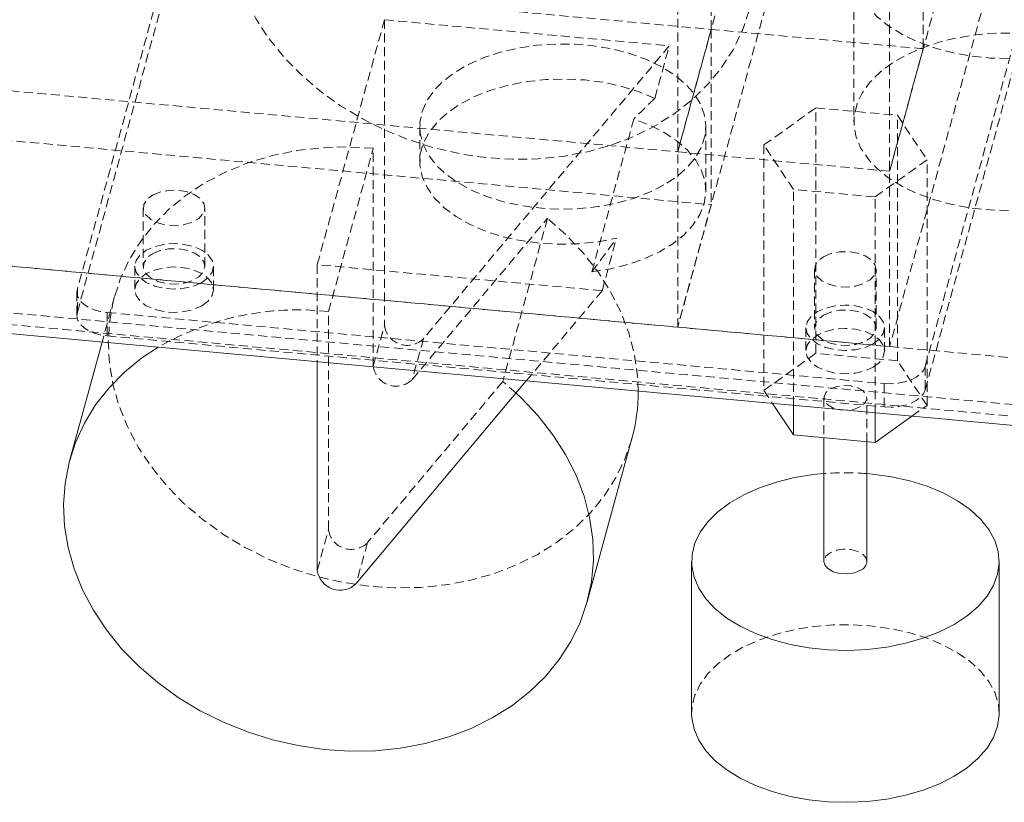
# Model space of a CAD drawing. Header units: millimetres. Extents: x 1529 to 6255, y 1713 to 5797.
# Tile 36 of 82: x 5267 to 5404, y 4441 to 4551. Entities that reach past the tile are written whole.
import ezdxf

# ---------------------------------------------------------------- set-up
doc = ezdxf.new("R2010")
doc.units = ezdxf.units.MM
doc.linetypes.add('HIDDEN', pattern=[1.905, 1.27, -0.635])

msp = doc.modelspace()

# ---------------------------------------------------------------- linework, layer by layer
at = {"color": 7, "linetype": 'HIDDEN', "lineweight": 0}
for p, q in [((5363.317, 4549.304), (5363.317, 5055.56)), ((5392.948, 5052.85), (5392.948, 4546.595)), ((5358.624, 5038.454), (5358.624, 4532.199)), ((5388.255, 5035.745), (5388.255, 4529.49)), ((5401.644, 4688.999), (5358.624, 4532.199)), ((5388.255, 4529.49), (5431.275, 4686.289)), ((5401.644, 4664.502), (5358.624, 4507.703)), ((5431.275, 4661.793), (5388.255, 4504.994)), ((5067.011, 4576.397), (5363.317, 4549.304)), ((5291.912, 4575.775), (5274.704, 4513.055)), ((5274.704, 4509.789), (5291.912, 4572.509)), ((5393.227, 4502.218), (5410.435, 4564.938)), ((5393.227, 4498.952), (5410.435, 4561.672)), ((5062.318, 4559.291), (5358.624, 4532.199)), ((5383.26, 4557.637), (5383.26, 4536.407)), ((5067.011, 4551.9), (5363.317, 4524.808)), ((5308.246, 4516.435), (5317.632, 4550.646)), ((5317.632, 4550.646), (5357.446, 4547.006)), ((5317.632, 4550.646), (5317.632, 4507.93)), ((5358.624, 4532.199), (5363.317, 4549.304)), ((5363.317, 4549.304), (5363.317, 4524.808)), ((5392.948, 4546.595), (5363.317, 4549.304)), ((5357.446, 4547.006), (5323.085, 4506.103)), ((5355.434, 4539.672), (5357.446, 4547.006)), ((5392.948, 4546.595), (5388.255, 4529.49)), ((5012.694, 4539.332), (5409.441, 4503.056)), ((5370.672, 4533.161), (5377.939, 4538.341)), ((5377.939, 4504.047), (5377.939, 4538.341)), ((5377.939, 4538.341), (5389.344, 4537.299)), ((5389.344, 4537.299), (5393.482, 4531.076)), ((5389.344, 4503.004), (5389.344, 4537.299)), ((5322.569, 4535.731), (5322.569, 4530.831)), ((5346.642, 4515.445), (5352.494, 4536.773)), ((5362.569, 4526.749), (5362.569, 4535.731)), ((5358.624, 4507.703), (5062.318, 4534.795)), ((5370.672, 4533.161), (5370.672, 4498.866)), ((5374.81, 4526.938), (5370.672, 4533.161)), ((5407.466, 4496.705), (5013.477, 4532.728)), ((5309.81, 4509.889), (5316.067, 4532.696)), ((5316.067, 4502.228), (5316.067, 4532.696)), ((5358.624, 4532.199), (5388.255, 4529.49)), ((5358.624, 4507.703), (5358.624, 4532.199)), ((5012.694, 4531.167), (5407.029, 4495.112)), ((5393.482, 4531.076), (5386.215, 4525.895)), ((5393.482, 4496.781), (5393.482, 4531.076)), ((5388.255, 4504.994), (5388.255, 4529.49)), ((5374.81, 4496.768), (5374.81, 4526.938)), ((5386.215, 4525.895), (5374.81, 4526.938)), ((5363.317, 4524.808), (5358.624, 4507.703)), ((5386.215, 4495.725), (5386.215, 4525.895)), ((5283.923, 4524.368), (5283.923, 4516.203)), ((5292.524, 4516.203), (5292.524, 4524.368)), ((5321.521, 4500.402), (5340.431, 4522.911)), ((5340.431, 4522.911), (5334.173, 4500.104)), ((5348.06, 4512.795), (5350.072, 4520.129)), ((5348.06, 4512.795), (5308.246, 4516.435)), ((5308.246, 4516.435), (5308.246, 4502.854)), ((5282.723, 4516.203), (5282.723, 4512.937)), ((5293.724, 4512.937), (5293.724, 4516.203)), ((5377.754, 4515.789), (5377.754, 4507.624)), ((5386.354, 4507.624), (5386.354, 4515.789)), ((5274.643, 4512.604), (5274.643, 4509.338)), ((5274.704, 4513.055), (5274.704, 4509.789)), ((5337.465, 4500.183), (5348.06, 4512.795)), ((5279.904, 4511.998), (5278.15, 4505.606)), ((5278.86, 4509.753), (5387.506, 4499.819)), ((5278.86, 4509.753), (5278.86, 4506.487)), ((5309.81, 4479.421), (5309.81, 4509.889)), ((5316.067, 4502.228), (5317.632, 4507.93)), ((5388.255, 4504.994), (5358.624, 4507.703)), ((5376.554, 4507.624), (5376.554, 4504.357)), ((5387.554, 4504.357), (5387.554, 4507.624)), ((5278.86, 4506.487), (5387.506, 4496.553)), ((5323.085, 4506.103), (5321.521, 4500.402)), ((5377.939, 4504.047), (5370.672, 4498.866)), ((5389.344, 4503.004), (5377.939, 4504.047)), ((5393.482, 4496.781), (5389.344, 4503.004)), ((5393.227, 4502.218), (5393.227, 4498.952)), ((5334.173, 4500.104), (5315.263, 4477.594)), ((5336.041, 4498.488), (5334.173, 4500.104)), ((5387.506, 4496.553), (5387.506, 4499.819)), ((5370.672, 4498.866), (5371.89, 4497.035)), ((5379.077, 4497.824), (5379.077, 4492.253)), ((5385.077, 4491.704), (5385.077, 4497.824)), ((5391.343, 4495.256), (5393.482, 4496.781)), ((5308.246, 4473.719), (5309.81, 4479.421)), ((5315.263, 4477.594), (5313.699, 4471.893))]:
    msp.add_line(p, q, dxfattribs=at)
at = {"color": 7, "linetype": 'Continuous', "lineweight": 15}
for p, q in [((5012.694, 4529.878), (5406.684, 4493.854)), ((5278.15, 4505.606), (5273.646, 4489.19)), ((5308.246, 4502.854), (5308.246, 4473.719)), ((5313.699, 4471.893), (5337.465, 4500.183)), ((5371.89, 4497.035), (5374.81, 4492.643)), ((5374.81, 4492.643), (5374.81, 4496.768)), ((5386.215, 4491.6), (5386.215, 4495.725)), ((5386.215, 4491.6), (5391.343, 4495.256)), ((5345.974, 4469.347), (5352.231, 4492.154)), ((5374.81, 4492.643), (5386.215, 4491.6)), ((5379.077, 4492.253), (5379.077, 4474.96)), ((5385.077, 4474.96), (5385.077, 4491.704)), ((5360.577, 4474.96), (5360.577, 4453.73)), ((5403.577, 4453.73), (5403.577, 4474.96))]:
    msp.add_line(p, q, dxfattribs=at)
at = {"color": 7, "linetype": 'HIDDEN', "lineweight": 0, "flags": 128}
for points in [[(5332.493, 4592.565), (5328.882, 4592.749), (5325.306, 4592.64), (5321.799, 4592.239), (5318.393, 4591.549), (5315.121, 4590.576), (5312.015, 4589.332), (5309.104, 4587.826), (5306.416, 4586.074), (5303.976, 4584.092), (5301.808, 4581.899), (5299.932, 4579.516), (5298.366, 4576.965), (5297.126, 4574.272), (5296.222, 4571.461), (5295.664, 4568.559), (5295.456, 4565.595), (5295.601, 4562.595), (5296.098, 4559.59), (5296.942, 4556.607), (5298.124, 4553.674), (5299.633, 4550.821), (5301.455, 4548.073), (5303.574, 4545.458), (5305.967, 4543), (5308.613, 4540.722), (5311.487, 4538.646), (5314.561, 4536.792), (5317.805, 4535.178), (5321.19, 4533.819), (5324.682, 4532.727), (5328.249, 4531.914), (5331.856, 4531.387), (5335.469, 4531.151), (5339.053, 4531.209), (5342.576, 4531.559), (5346.002, 4532.199), (5349.299, 4533.122), (5352.437, 4534.319), (5355.384, 4535.78), (5358.114, 4537.49), (5360.599, 4539.432), (5362.817, 4541.59), (5364.745, 4543.941), (5366.367, 4546.464), (5367.666, 4549.134), (5368.63, 4551.926), (5369.249, 4554.813), (5369.519, 4557.769), (5369.436, 4560.764), (5369.001, 4563.771), (5368.218, 4566.76), (5367.095, 4569.703), (5365.642, 4572.573), (5363.874, 4575.341), (5361.806, 4577.981), (5359.46, 4580.469), (5356.856, 4582.78)], [(5419.963, 4548.86), (5421.782, 4550.055), (5423.322, 4551.373), (5424.557, 4552.795), (5425.467, 4554.296), (5426.037, 4555.852), (5426.257, 4557.438), (5426.125, 4559.026), (5425.641, 4560.592), (5424.815, 4562.109), (5423.66, 4563.553), (5422.194, 4564.9), (5420.442, 4566.127), (5418.433, 4567.215), (5416.199, 4568.146), (5413.777, 4568.904), (5411.207, 4569.477), (5408.531, 4569.856), (5405.793, 4570.034), (5403.039, 4570.008), (5400.312, 4569.78), (5397.659, 4569.352), (5395.122, 4568.731), (5392.744, 4567.929), (5390.562, 4566.957), (5388.614, 4565.833), (5386.931, 4564.573), (5385.541, 4563.2), (5384.466, 4561.736), (5383.725, 4560.204), (5383.329, 4558.63), (5383.285, 4557.04), (5383.593, 4555.46), (5384.249, 4553.915), (5385.242, 4552.431), (5386.555, 4551.033), (5388.167, 4549.743), (5390.052, 4548.583), (5392.178, 4547.572), (5394.511, 4546.726), (5397.012, 4546.059), (5399.64, 4545.582), (5402.353, 4545.303), (5405.104, 4545.226), (5407.851, 4545.354), (5410.546, 4545.683), (5413.146, 4546.208), (5415.609, 4546.921), (5417.894, 4547.81), (5419.963, 4548.86)], [(5419.963, 4527.63), (5421.782, 4528.824), (5423.322, 4530.143), (5424.557, 4531.565), (5425.467, 4533.066), (5426.037, 4534.622), (5426.257, 4536.208), (5426.125, 4537.796), (5425.641, 4539.362), (5424.815, 4540.879), (5423.66, 4542.323), (5422.194, 4543.67), (5420.442, 4544.897), (5418.433, 4545.985), (5416.199, 4546.916), (5413.777, 4547.674), (5411.207, 4548.247), (5408.531, 4548.626), (5405.793, 4548.804), (5403.039, 4548.778), (5400.312, 4548.55), (5397.659, 4548.122), (5395.122, 4547.501), (5392.744, 4546.699), (5390.562, 4545.727), (5388.614, 4544.603), (5386.931, 4543.343), (5385.541, 4541.97), (5384.466, 4540.506), (5383.725, 4538.974), (5383.329, 4537.4), (5383.285, 4535.81), (5383.593, 4534.229), (5384.249, 4532.685), (5385.242, 4531.201), (5386.555, 4529.803), (5388.167, 4528.513), (5390.052, 4527.353), (5392.178, 4526.342), (5394.511, 4525.496), (5397.012, 4524.829), (5399.64, 4524.352), (5402.353, 4524.073), (5405.104, 4523.996), (5407.851, 4524.124), (5410.546, 4524.453), (5413.146, 4524.978), (5415.609, 4525.691), (5417.894, 4526.58), (5419.963, 4527.63)], [(5356.711, 4527.567), (5354.7, 4526.551), (5352.473, 4525.7), (5350.068, 4525.027), (5347.53, 4524.546), (5344.903, 4524.264), (5342.235, 4524.186), (5339.573, 4524.315), (5336.964, 4524.648), (5334.455, 4525.178), (5332.091, 4525.896), (5329.914, 4526.79), (5327.963, 4527.844), (5326.272, 4529.038), (5324.872, 4530.352), (5323.788, 4531.762), (5323.039, 4533.242), (5322.639, 4534.767), (5322.594, 4536.309), (5322.906, 4537.841), (5323.569, 4539.335), (5324.571, 4540.765), (5325.894, 4542.105), (5327.514, 4543.331), (5329.403, 4544.422), (5331.528, 4545.357), (5333.849, 4546.121), (5336.325, 4546.699), (5338.914, 4547.082), (5341.567, 4547.262), (5344.238, 4547.236), (5346.88, 4547.005), (5349.445, 4546.573), (5351.887, 4545.947), (5354.162, 4545.139), (5356.231, 4544.163), (5358.056, 4543.036), (5359.605, 4541.78), (5360.849, 4540.415), (5361.768, 4538.967), (5362.344, 4537.46), (5362.567, 4535.924), (5362.433, 4534.383), (5361.944, 4532.867), (5361.11, 4531.402), (5359.945, 4530.013), (5358.47, 4528.728), (5356.711, 4527.567)], [(5355.434, 4539.672), (5353.234, 4540.599), (5350.837, 4541.344), (5348.286, 4541.895), (5345.629, 4542.241), (5342.915, 4542.375), (5340.195, 4542.295), (5337.519, 4542.003), (5334.937, 4541.503), (5332.496, 4540.806), (5330.242, 4539.923), (5328.216, 4538.872), (5326.457, 4537.671), (5324.997, 4536.344), (5323.862, 4534.915), (5323.074, 4533.41), (5322.648, 4531.857), (5322.592, 4530.285), (5322.906, 4528.723), (5323.584, 4527.2), (5324.615, 4525.745), (5325.978, 4524.384), (5327.65, 4523.142), (5329.598, 4522.043), (5331.786, 4521.107), (5334.175, 4520.352), (5336.719, 4519.791), (5339.371, 4519.434), (5342.083, 4519.289), (5344.804, 4519.358), (5347.484, 4519.64), (5350.072, 4520.129)], [(5346.642, 4515.445), (5349.227, 4515.861), (5351.692, 4516.474), (5353.993, 4517.272), (5356.088, 4518.24), (5357.94, 4519.362), (5359.515, 4520.616), (5360.785, 4521.981), (5361.726, 4523.432), (5362.323, 4524.942), (5362.564, 4526.486), (5362.445, 4528.033), (5361.968, 4529.558), (5361.142, 4531.032), (5359.981, 4532.429), (5358.507, 4533.724), (5356.746, 4534.893), (5354.729, 4535.915), (5352.494, 4536.773)], [(5316.067, 4532.696), (5312.457, 4532.88), (5308.881, 4532.771), (5305.373, 4532.37), (5301.967, 4531.68), (5298.696, 4530.708), (5295.589, 4529.463), (5292.678, 4527.957), (5289.99, 4526.205), (5287.55, 4524.223), (5285.382, 4522.03), (5283.506, 4519.647), (5281.941, 4517.096), (5280.7, 4514.403), (5279.796, 4511.592), (5279.238, 4508.69), (5279.03, 4505.726), (5279.176, 4502.726), (5279.673, 4499.721), (5280.516, 4496.738), (5281.698, 4493.805), (5283.207, 4490.952), (5285.03, 4488.204), (5287.148, 4485.589), (5289.541, 4483.131), (5292.188, 4480.853), (5295.061, 4478.777), (5298.135, 4476.923), (5301.38, 4475.309), (5304.764, 4473.95), (5308.256, 4472.858), (5311.823, 4472.045), (5315.43, 4471.518), (5319.043, 4471.282), (5322.628, 4471.34), (5326.15, 4471.69), (5329.576, 4472.33), (5332.874, 4473.253), (5336.011, 4474.45), (5338.959, 4475.911), (5341.688, 4477.621), (5344.173, 4479.563), (5346.391, 4481.721), (5348.32, 4484.072), (5349.941, 4486.595), (5351.24, 4489.265), (5352.204, 4492.057), (5352.231, 4492.154)], [(5285.183, 4526.123), (5286.214, 4526.563), (5287.424, 4526.807), (5288.705, 4526.835), (5289.943, 4526.643), (5291.028, 4526.25), (5291.864, 4525.689), (5292.377, 4525.011), (5292.52, 4524.275), (5292.282, 4523.548), (5291.683, 4522.894), (5290.777, 4522.371), (5289.644, 4522.025), (5288.384, 4521.888), (5287.111, 4521.97), (5285.936, 4522.266), (5284.964, 4522.749), (5284.282, 4523.376), (5283.951, 4524.09), (5283.998, 4524.83), (5284.422, 4525.528), (5285.183, 4526.123)], [(5353.106, 4498.753), (5353.01, 4500.895), (5352.575, 4503.902), (5351.792, 4506.891), (5350.669, 4509.834), (5349.217, 4512.704), (5347.448, 4515.472), (5345.381, 4518.112), (5343.034, 4520.6), (5340.431, 4522.911)], [(5292.113, 4513.958), (5290.974, 4513.453), (5289.647, 4513.136), (5288.223, 4513.028), (5286.8, 4513.136), (5285.474, 4513.453), (5284.334, 4513.958), (5283.46, 4514.615), (5282.911, 4515.381), (5282.723, 4516.203), (5282.911, 4517.025), (5283.46, 4517.79), (5284.334, 4518.448), (5285.474, 4518.953), (5286.8, 4519.27), (5288.224, 4519.378), (5289.647, 4519.27), (5290.974, 4518.953), (5292.113, 4518.448), (5292.987, 4517.79), (5293.536, 4517.025), (5293.724, 4516.203), (5293.536, 4515.381), (5292.987, 4514.615), (5292.113, 4513.958)], [(5285.183, 4517.958), (5286.214, 4518.397), (5287.424, 4518.642), (5288.705, 4518.67), (5289.943, 4518.478), (5291.028, 4518.084), (5291.864, 4517.523), (5292.377, 4516.845), (5292.52, 4516.11), (5292.282, 4515.383), (5291.683, 4514.729), (5290.777, 4514.206), (5289.644, 4513.86), (5288.384, 4513.722), (5287.111, 4513.805), (5285.936, 4514.101), (5284.964, 4514.584), (5284.282, 4515.21), (5283.951, 4515.925), (5283.998, 4516.664), (5284.422, 4517.363), (5285.183, 4517.958)], [(5379.013, 4517.544), (5380.045, 4517.984), (5381.255, 4518.228), (5382.535, 4518.256), (5383.773, 4518.064), (5384.859, 4517.671), (5385.695, 4517.11), (5386.207, 4516.431), (5386.351, 4515.696), (5386.113, 4514.969), (5385.514, 4514.315), (5384.607, 4513.792), (5383.474, 4513.446), (5382.215, 4513.308), (5380.941, 4513.391), (5379.766, 4513.687), (5378.795, 4514.17), (5378.113, 4514.796), (5377.781, 4515.511), (5377.829, 4516.25), (5378.252, 4516.949), (5379.013, 4517.544)], [(5292.113, 4510.692), (5292.987, 4511.349), (5293.536, 4512.115), (5293.724, 4512.937), (5293.536, 4513.758), (5292.987, 4514.524), (5292.113, 4515.182), (5290.974, 4515.686), (5289.647, 4516.004), (5288.224, 4516.112), (5286.8, 4516.004), (5285.474, 4515.686), (5284.334, 4515.182), (5283.46, 4514.524), (5282.911, 4513.758), (5282.723, 4512.937), (5282.911, 4512.115), (5283.46, 4511.349), (5284.334, 4510.692), (5285.474, 4510.187), (5286.8, 4509.87), (5288.223, 4509.762), (5289.647, 4509.87), (5290.974, 4510.187), (5292.113, 4510.692)], [(5274.704, 4513.055), (5274.646, 4512.49), (5274.781, 4511.93), (5275.102, 4511.395), (5275.598, 4510.907), (5276.249, 4510.484), (5277.03, 4510.143), (5277.912, 4509.896), (5278.86, 4509.753)], [(5385.943, 4505.378), (5384.804, 4504.874), (5383.477, 4504.557), (5382.054, 4504.448), (5380.63, 4504.557), (5379.304, 4504.874), (5378.165, 4505.378), (5377.291, 4506.036), (5376.741, 4506.802), (5376.554, 4507.624), (5376.741, 4508.445), (5377.291, 4509.211), (5378.165, 4509.869), (5379.304, 4510.373), (5380.63, 4510.69), (5382.054, 4510.799), (5383.477, 4510.69), (5384.804, 4510.373), (5385.943, 4509.869), (5386.817, 4509.211), (5387.366, 4508.445), (5387.554, 4507.624), (5387.366, 4506.802), (5386.817, 4506.036), (5385.943, 4505.378)], [(5274.704, 4509.789), (5274.646, 4509.224), (5274.781, 4508.664), (5275.102, 4508.129), (5275.598, 4507.641), (5276.249, 4507.218), (5277.03, 4506.876), (5277.912, 4506.63), (5278.86, 4506.487)], [(5379.013, 4509.379), (5380.045, 4509.818), (5381.255, 4510.063), (5382.535, 4510.09), (5383.773, 4509.899), (5384.859, 4509.505), (5385.695, 4508.944), (5386.207, 4508.266), (5386.351, 4507.531), (5386.113, 4506.804), (5385.514, 4506.15), (5384.607, 4505.626), (5383.474, 4505.281), (5382.215, 4505.143), (5380.941, 4505.226), (5379.766, 4505.522), (5378.795, 4506.004), (5378.113, 4506.631), (5377.781, 4507.346), (5377.829, 4508.085), (5378.252, 4508.783), (5379.013, 4509.379)], [(5385.943, 4502.112), (5386.817, 4502.77), (5387.366, 4503.536), (5387.554, 4504.357), (5387.366, 4505.179), (5386.817, 4505.945), (5385.943, 4506.603), (5384.804, 4507.107), (5383.477, 4507.424), (5382.054, 4507.533), (5380.63, 4507.424), (5379.304, 4507.107), (5378.165, 4506.603), (5377.291, 4505.945), (5376.741, 4505.179), (5376.554, 4504.357), (5376.741, 4503.536), (5377.291, 4502.77), (5378.165, 4502.112), (5379.304, 4501.608), (5380.63, 4501.291), (5382.054, 4501.182), (5383.477, 4501.291), (5384.804, 4501.608), (5385.943, 4502.112)], [(5387.506, 4499.819), (5388.485, 4499.786), (5389.456, 4499.863), (5390.382, 4500.049), (5391.227, 4500.335), (5391.96, 4500.711), (5392.552, 4501.162), (5392.979, 4501.671), (5393.227, 4502.218)], [(5384.198, 4496.599), (5383.345, 4496.254), (5382.338, 4496.098), (5381.3, 4496.151), (5380.356, 4496.405), (5379.619, 4496.83), (5379.179, 4497.375), (5379.088, 4497.975), (5379.358, 4498.555), (5379.956, 4499.048), (5380.809, 4499.393), (5381.815, 4499.549), (5382.853, 4499.496), (5383.798, 4499.242), (5384.534, 4498.817), (5384.975, 4498.272), (5385.065, 4497.673), (5384.796, 4497.092), (5384.198, 4496.599)], [(5387.506, 4496.553), (5388.485, 4496.52), (5389.456, 4496.597), (5390.382, 4496.782), (5391.227, 4497.069), (5391.96, 4497.444), (5392.552, 4497.896), (5392.979, 4498.405), (5393.227, 4498.952)], [(5385.077, 4474.96), (5384.975, 4475.409), (5384.534, 4475.954), (5383.798, 4476.379), (5382.853, 4476.633), (5381.815, 4476.686), (5380.809, 4476.53), (5379.956, 4476.185), (5379.358, 4475.692), (5379.088, 4475.111), (5379.077, 4474.96)], [(5403.577, 4453.73), (5403.442, 4455.12), (5402.958, 4456.686), (5402.132, 4458.203), (5400.977, 4459.647), (5399.511, 4460.994), (5397.759, 4462.221), (5395.75, 4463.309), (5393.516, 4464.24), (5391.094, 4464.998), (5388.524, 4465.571), (5385.848, 4465.95), (5383.11, 4466.128), (5380.356, 4466.102), (5377.629, 4465.874), (5374.976, 4465.446), (5372.439, 4464.825), (5370.061, 4464.023), (5367.879, 4463.051), (5365.931, 4461.926), (5364.248, 4460.667), (5362.858, 4459.294), (5361.783, 4457.83), (5361.042, 4456.298), (5360.646, 4454.724), (5360.577, 4453.73)]]:
    msp.add_lwpolyline(points, dxfattribs=at)
at = {"color": 7, "linetype": 'Continuous', "lineweight": 15, "flags": 128}
for points in [[(5285.982, 4504.89), (5283.733, 4503.398), (5281.293, 4501.416), (5279.125, 4499.223), (5277.249, 4496.84), (5275.683, 4494.289), (5274.443, 4491.596), (5273.539, 4488.785), (5272.98, 4485.883), (5272.773, 4482.918), (5272.918, 4479.919), (5273.415, 4476.914), (5274.259, 4473.93), (5275.441, 4470.998), (5276.95, 4468.145), (5278.772, 4465.397), (5280.891, 4462.782), (5283.284, 4460.323), (5285.93, 4458.045), (5288.804, 4455.97), (5291.878, 4454.116), (5295.122, 4452.502), (5298.507, 4451.142), (5301.999, 4450.051), (5305.566, 4449.238), (5309.173, 4448.711), (5312.786, 4448.475), (5316.37, 4448.533), (5319.893, 4448.883), (5323.319, 4449.522), (5326.616, 4450.445), (5329.754, 4451.643), (5332.701, 4453.104), (5335.431, 4454.813), (5337.916, 4456.756), (5340.134, 4458.914), (5342.062, 4461.265), (5343.684, 4463.787), (5344.983, 4466.457), (5345.947, 4469.25), (5346.566, 4472.137), (5346.836, 4475.093), (5346.753, 4478.088), (5346.318, 4481.095), (5345.535, 4484.084), (5344.412, 4487.027), (5342.959, 4489.896), (5341.191, 4492.665), (5339.123, 4495.305), (5336.777, 4497.793), (5336.041, 4498.488)], [(5379.077, 4487.251), (5377.629, 4487.104), (5374.976, 4486.676), (5372.439, 4486.055), (5370.061, 4485.253), (5367.879, 4484.281), (5365.931, 4483.156), (5364.248, 4481.897), (5362.858, 4480.524), (5361.783, 4479.06), (5361.042, 4477.528), (5360.646, 4475.954), (5360.602, 4474.364), (5360.91, 4472.783), (5361.566, 4471.239), (5362.559, 4469.755), (5363.872, 4468.357), (5365.485, 4467.067), (5367.369, 4465.907), (5369.495, 4464.896), (5371.828, 4464.05), (5374.329, 4463.383), (5376.957, 4462.906), (5379.67, 4462.627), (5382.421, 4462.55), (5385.168, 4462.678), (5387.863, 4463.007), (5390.463, 4463.532), (5392.926, 4464.245), (5395.211, 4465.134), (5397.28, 4466.184), (5397.28, 4466.184)], [(5397.28, 4466.184), (5399.099, 4467.378), (5400.639, 4468.697), (5401.874, 4470.119), (5402.784, 4471.62), (5403.354, 4473.176), (5403.574, 4474.761), (5403.442, 4476.35), (5402.958, 4477.916), (5402.132, 4479.433), (5400.977, 4480.877), (5399.511, 4482.224), (5397.759, 4483.451), (5395.75, 4484.539), (5393.516, 4485.47), (5391.094, 4486.228), (5388.524, 4486.801), (5385.848, 4487.18), (5385.077, 4487.251)], [(5379.077, 4474.96), (5379.179, 4474.512), (5379.619, 4473.967), (5380.356, 4473.542), (5381.3, 4473.288), (5382.338, 4473.235), (5383.345, 4473.391), (5384.198, 4473.736)], [(5360.577, 4453.73), (5360.602, 4453.134), (5360.91, 4451.553), (5361.566, 4450.009), (5362.559, 4448.525), (5363.872, 4447.127), (5365.485, 4445.837), (5367.369, 4444.677), (5369.495, 4443.666), (5371.828, 4442.82), (5374.329, 4442.153), (5376.957, 4441.676), (5379.67, 4441.397), (5382.421, 4441.32), (5385.168, 4441.448), (5387.863, 4441.777), (5390.463, 4442.302), (5392.926, 4443.015), (5395.211, 4443.904), (5397.28, 4444.954)], [(5397.28, 4444.954), (5399.099, 4446.148), (5400.639, 4447.467), (5401.874, 4448.889), (5402.784, 4450.39), (5403.354, 4451.946), (5403.574, 4453.531), (5403.577, 4453.73)]]:
    msp.add_lwpolyline(points, dxfattribs=at)
at = {"color": 7, "linetype": 'HIDDEN', "lineweight": 0}
for centre, radius, start, end in [((5305.517, 4471.065), 39.06, 83.68977, 120.00735), ((5320.811, 4508.367), 3.209, 187.83809, 315.12846), ((5319.246, 4502.666), 3.209, 187.83909, 315.12819), ((5382.077, 4450.286), 37.086, 85.36022, 94.64001), ((5312.989, 4479.858), 3.209, 187.83844, 315.12884)]:
    msp.add_arc(centre, radius, start, end, dxfattribs=at)
at = {"color": 7, "linetype": 'Continuous', "lineweight": 15}
for centre, radius, start, end in [((5328.379, 4498.673), 24.727, 344.71434, 0.18497), ((5311.425, 4474.157), 3.209, 187.83946, 315.12782), ((5383.653, 4475.055), 1.427, 292.47293, 356.2056)]:
    msp.add_arc(centre, radius, start, end, dxfattribs=at)
at = {"color": 7, "linetype": 'HIDDEN', "lineweight": 0}
for start_param, end_param in [(0.6852984, 0.8647749), (4.7307003, 4.9101769)]:
    msp.add_ellipse((5342.569, 4517.778), major_axis=(19.652, 25.982), ratio=0.1429392, start_param=start_param, end_param=end_param, dxfattribs=at)

doc.saveas('drawing.dxf')
